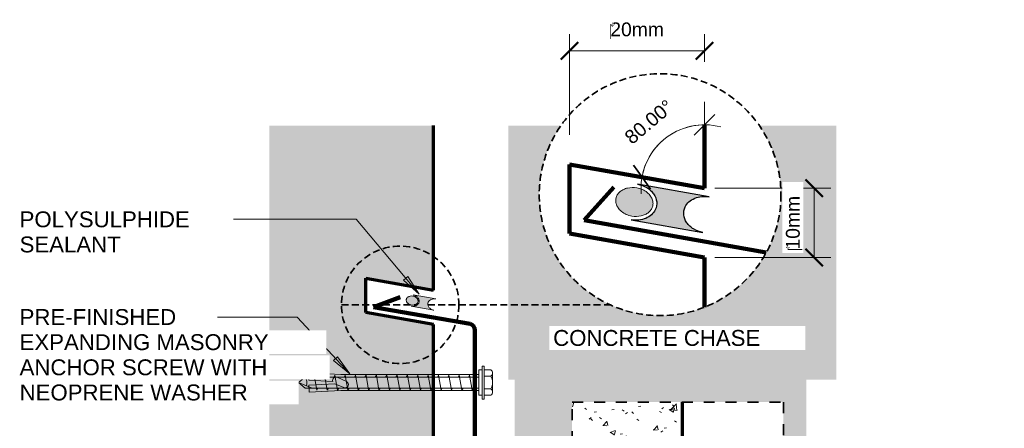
# Model space of a CAD drawing. Header units: millimetres. Extents: x 3140 to 3710, y 2272 to 2625.
# Tile 2 of 3: x 3140 to 3425, y 2507 to 2625. Entities that reach past the tile are written whole.
import ezdxf

# ---------------------------------------------------------------- set-up
doc = ezdxf.new("R2010")
doc.units = ezdxf.units.MM
doc.linetypes.add('Dash', pattern=[6.35, 3.175, -3.175])
doc.linetypes.add('Dash Short', pattern=[3, 2, -1])
for name, color, linetype, lineweight in [('A-ANNO-DIMS', 211, 'Continuous', 9), ('A-ANNO-DIMS-2', 211, 'Continuous', 9), ('A-DETL', 90, 'Continuous', 13), ('A-DETL-GENF', 92, 'Continuous', 13), ('G-ANNO-TEXT', 231, 'Continuous', 9)]:
    doc.layers.add(name, color=color, linetype=linetype, lineweight=lineweight)
doc.styles.add('Arial', font='arial.ttf', dxfattribs={"height": 4.6})
doc.styles.add('Arial_1', font='arial.ttf', dxfattribs={"height": 4})
doc.styles.add('Arial_2', font='arial.ttf', dxfattribs={"height": 4})
doc.dimstyles.new('Diagonal', dxfattribs={"dimscale": 304.8, "dimtxt": 4.081038, "dimasz": 0.016404, "dimexe": 0.015748, "dimexo": 0.009843, "dimgap": 0.009843, "dimtad": 1, "dimdec": 0, "dimzin": 0, "dimdsep": 46, "dimtxsty": 'Arial_2', "dimblk1": 'OBLIQUE', "dimblk2": 'OBLIQUE', "dimsah": 1, "dimcen": 0.09, "dimazin": 0, "dimtfac": 1, "dimtdec": 4, "dimtix": 1, "dimtmove": 0, "dimatfit": 3, "dimfxl": 1, "dimtvp": 1, "dimtfill": 1, "dimtolj": 1, "dimtzin": 0, "dimarcsym": 2})
doc.dimstyles.new('Diagonal_-_2_0mm_Arial', dxfattribs={"dimscale": 304.8, "dimtxt": 4.081038, "dimasz": 0.019685, "dimexe": 0.015748, "dimexo": 0.009843, "dimgap": 0.011483, "dimtad": 1, "dimdec": 0, "dimzin": 0, "dimdsep": 46, "dimtxsty": 'Arial_1', "dimblk1": 'OBLIQUE', "dimblk2": 'OBLIQUE', "dimsah": 1, "dimcen": 0.09, "dimdle": 0.015748, "dimazin": 0, "dimtfac": 1, "dimtdec": 4, "dimtix": 1, "dimtmove": 0, "dimatfit": 3, "dimfxl": 1, "dimtvp": 1, "dimtfill": 1, "dimtolj": 1, "dimtzin": 0, "dimarcsym": 2})
pattern_1 = [(50, (0, 0), (14.575316, -1.275165), [1.524, -16.764]), (355, (0, 0), (-2.81956, 15.284905), [1.219, -13.411]), (100.451, (1.215, -0.106), (11.755714, 14.00984), [1.295, -14.247]), (46.184, (0, 4.064), (21.68615, -3.36392), [2.286, -25.146]), (96.636, (1.807, 3.784), (18.99178, 19.79433), [1.943, -21.371]), (351.184, (0, 4.064), (18.99206, 19.7941), [1.829, -20.117]), (21, (2.032, 3.048), (12.129647, -8.181538), [1.524, -16.764]), (326, (2.032, 3.048), (4.944224, 14.73543), [1.219, -13.411]), (71.451, (3.043, 2.366), (17.073884, 6.554), [1.295, -14.247]), (37.5, (0, 0), (0.247227, 6.764328), [0.67056, -12.578, 0.67056, -12.944, -13.462]), (37.5, (0, 0), (0.247227, 6.764328), [-26.863, 0.67056, -12.791]), (7.5, (0, 0), (5.345655, 8.014312), [0.67056, -7.092, 0.67056, -12.273, -5.131]), (7.5, (0, 0), (5.345655, 8.014312), [-20.706, 0.67056, -4.46]), (327.5, (-4.531, 0), (10.847647, -0.4581936), [0.67056, -4.409, 0.67056, -15.179, -21.031]), (327.5, (-4.531, 0), (10.847647, -0.4581936), [-20.93, 0.67056, -20.361]), (317.5, (-6.563, 0), (11.850734, 2.034188), [0.67056, -5.933, 0.67056, -9.855, -14.935]), (317.5, (-6.563, 0), (11.850734, 2.034188), [-17.13, 0.67056, -14.265])]

# ---------------------------------------------------------------- blocks, each defined once
blk = doc.blocks.new('10 Parallel Apron Flashing_C - Parallel Apron Flashing-5590347-D CR 11 PARALLEL APRON')
at = {"layer": 'A-DETL-GENF', "lineweight": 100}
for p, q in [((-23.43, 178.71), (-15.78, 181.65)), ((-23.43, 178.71), (4.55, 173.95)), ((5.9, 50.05), (5.9, 172.1)), ((-0.1, 110.14), (-0.1, 0)), ((2.88, 110.14), (2.88, 100.14)), ((13.48, 43.27), (5.9, 50.05)), ((11.36, 41.15), (5.9, 46.03)), ((-0.1, 0), (230.65, 0)), ((230.65, 0), (249.01, -26.21))]:
    blk.add_line(p, q, dxfattribs=at)
for centre, radius, start, end in [((3.96, 172.1), 1.94, 0, 72.4671), ((1.39, 110.14), 1.49, 360, 180), ((12.48, 42.15), 1.5, 221.8181, 48.1819)]:
    blk.add_arc(centre, radius, start, end, dxfattribs=at)
blk = doc.blocks.new('Screw-Concrete - Screw-Concrete-5025096-D CR 11 PARALLEL APRON')
at = {"layer": 'A-DETL-GENF'}
for p, q in [((-3.67, 1.5), (-3.67, 3.47)), ((-2.76, 3.97), (2.76, 3.97)), ((-1.85, 1.5), (-1.85, 3.47)), ((1.85, 1.5), (1.85, 3.47)), ((3.67, 1.5), (3.67, 3.47)), ((4.79, 1.5), (-4.79, 1.5)), ((-4.79, 1.5), (-4.79, 1)), ((4.79, 1), (-4.79, 1)), ((-3.67, 1), (-3.67, 0)), ((-3.67, 0), (3.67, 0)), ((-2.3, -40), (-2.3, 0)), ((-1.6, 0), (-1.6, -50.28)), ((1.6, -50.28), (1.6, 0)), ((2.3, 0), (2.3, -40)), ((3.67, 0), (3.67, 1)), ((4.79, 1), (4.79, 1.5)), ((2.17, -1.91), (-2.17, -2.67)), ((-2.17, -2.67), (-1.6, -3)), ((1.6, -1.58), (2.17, -1.91)), ((2.17, -4.91), (-2.17, -5.67)), ((-2.17, -5.67), (-1.6, -6)), ((1.6, -4.58), (2.17, -4.91)), ((2.17, -7.91), (-2.17, -8.67)), ((1.6, -7.58), (2.17, -7.91)), ((-2.17, -8.67), (-1.6, -9)), ((2.17, -10.91), (-2.17, -11.67)), ((1.6, -10.58), (2.17, -10.91)), ((-2.17, -11.67), (-1.6, -12)), ((2.17, -13.91), (-2.17, -14.67)), ((1.6, -13.58), (2.17, -13.91)), ((-2.17, -14.67), (-1.6, -15)), ((2.17, -16.91), (-2.17, -17.67)), ((1.6, -16.58), (2.17, -16.91)), ((-2.17, -17.67), (-1.6, -18)), ((2.17, -19.91), (-2.17, -20.67)), ((1.6, -19.58), (2.17, -19.91)), ((-2.17, -20.67), (-1.6, -21)), ((1.6, -22.58), (2.17, -22.91)), ((2.17, -22.91), (-2.17, -23.67)), ((-2.17, -23.67), (-1.6, -24)), ((1.6, -25.58), (2.17, -25.91)), ((2.17, -25.91), (-2.17, -26.67)), ((-2.17, -26.67), (-1.6, -27)), ((2.17, -28.91), (-2.17, -29.67)), ((-2.17, -29.67), (-1.6, -30)), ((1.6, -28.58), (2.17, -28.91)), ((2.17, -31.91), (-2.17, -32.67)), ((-2.17, -32.67), (-1.6, -33)), ((1.6, -31.58), (2.17, -31.91)), ((2.17, -34.91), (-2.17, -35.67)), ((-2.17, -35.67), (-1.6, -36)), ((1.6, -34.58), (2.17, -34.91)), ((2.17, -37.91), (-2.17, -38.67)), ((-2.17, -38.67), (-1.6, -39)), ((-0.28, -38.29), (-1.54, -40.98)), ((0.32, -41.74), (1.42, -39.08)), ((1.6, -37.58), (2.17, -37.91)), ((-2.78, -49.13), (-2.3, -40)), ((2.17, -40.91), (-2.17, -41.67)), ((-2.17, -41.67), (-1.6, -42)), ((-0.35, -42.27), (-0.71, -49.24)), ((0.71, -49.23), (0.32, -41.74)), ((1.6, -40.58), (2.17, -40.91)), ((2.3, -40), (2.78, -49.13)), ((2.17, -43.91), (-2.17, -44.67)), ((-2.17, -44.67), (-1.6, -45)), ((1.6, -43.58), (2.17, -43.91)), ((2.17, -46.91), (-2.17, -47.67)), ((-2.17, -47.67), (-1.6, -48)), ((0, -52.18), (1.6, -48.23)), ((1.6, -46.58), (2.17, -46.91)), ((-0.71, -49.24), (-2.78, -49.13)), ((-1.6, -50.28), (0, -52.18)), ((1.6, -50.28), (0, -52.18)), ((2.78, -49.13), (0.71, -49.23))]:
    blk.add_line(p, q, dxfattribs=at)
for centre, radius, start, end in [((-2.76, 2.9), 1.08, 32.3801, 147.6199), ((0, 0.31), 3.67, 59.7274, 120.2726), ((2.76, 2.9), 1.08, 32.3801, 147.6199), ((0.56, -38.7), 0.936, 335.9847, 154.0673), ((-0.68, -41.39), 0.942, 154.7013, 291.0264), ((0.08, -52.9), 3.11, 74.3059, 122.4975)]:
    blk.add_arc(centre, radius, start, end, dxfattribs=at)
blk = doc.blocks.new('DIMBLOCK1-D CR 11 PARALLEL APRON')
at = {"layer": 'A-ANNO-DIMS-2'}
for p, q in [((3338.09, 2594.64), (3338.09, 2601.24)), ((3338.09, 2594.64), (3338.09, 2594.64)), ((3338.09, 2594.64), (3338.09, 2589.84)), ((3320, 2579.46), (3313.5, 2580.6)), ((3320, 2579.46), (3324.72, 2578.62))]:
    blk.add_line(p, q, dxfattribs=at)
at = {"layer": 'A-ANNO-DIMS-2', "lineweight": 35}
for p, q in [((3338.09, 2594.64), (3341.09, 2597.64)), ((3338.09, 2594.64), (3335.09, 2591.64)), ((3320, 2579.46), (3317.56, 2582.93)), ((3320, 2579.46), (3322.43, 2575.98))]:
    blk.add_line(p, q, dxfattribs=at)
at = {"layer": 'A-ANNO-DIMS-2'}
for start, end in [(75.0313, 184.9687), (90, 170)]:
    blk.add_arc((3338.09, 2576.27), 18.37, start, end, dxfattribs=at)
at = {"layer": 'A-ANNO-DIMS-2', "color": 0, "insert": (3314.51, 2591.81), "char_height": 4, "width": 19.363, "attachment_point": 1, "rotation": 40, "line_spacing_factor": 0.941778, "style": 'Arial_1', "bg_fill": 3, "box_fill_scale": 1.25, "bg_fill_color": 9, "bg_fill_true_color": 13158600, "bg_fill_transparency": 0}
blk.add_mtext('80.00°', dxfattribs=at)
blk = doc.blocks.new('_Oblique')
at = {"color": 0, "linetype": 'ByBlock', "lineweight": -2}
blk.add_line((-0.5, -0.5), (0.5, 0.5), dxfattribs=at)
blk = doc.blocks.new('DIMBLOCK2-D CR 11 PARALLEL APRON')
at = {"layer": 'A-ANNO-DIMS-2', "lineweight": 50}
for p, q in [((3369.87, 2576.27), (3367.37, 2578.77)), ((3369.87, 2576.27), (3372.37, 2573.77)), ((3369.87, 2556.27), (3367.37, 2558.77)), ((3369.87, 2556.27), (3372.37, 2553.77))]:
    blk.add_line(p, q, dxfattribs=at)
at = {"layer": 'A-ANNO-DIMS-2'}
for p, q in [((3369.87, 2576.27), (3341.09, 2576.27)), ((3369.87, 2576.27), (3369.87, 2556.27)), ((3369.87, 2576.27), (3374.67, 2576.27)), ((3369.87, 2556.27), (3341.09, 2556.27)), ((3369.87, 2556.27), (3374.67, 2556.27))]:
    blk.add_line(p, q, dxfattribs=at)
at = {"layer": 'A-ANNO-DIMS-2', "color": 0, "insert": (3361.67, 2558.54), "char_height": 4, "width": 18.5342, "attachment_point": 1, "rotation": 90, "line_spacing_factor": 0.941778, "style": 'Arial_2', "bg_fill": 3, "box_fill_scale": 1.25, "bg_fill_color": 9, "bg_fill_true_color": 13158600, "bg_fill_transparency": 0}
blk.add_mtext('\u200e10mm', dxfattribs=at)
blk = doc.blocks.new('DIMBLOCK3-D CR 11 PARALLEL APRON')
at = {"layer": 'A-ANNO-DIMS-2'}
for p, q in [((3299, 2616.05), (3299, 2620.85)), ((3338.09, 2616.05), (3338.09, 2620.85)), ((3299, 2616.05), (3338.09, 2616.05)), ((3299, 2616.05), (3299, 2591.7)), ((3338.09, 2616.05), (3338.09, 2612.84))]:
    blk.add_line(p, q, dxfattribs=at)
at = {"layer": 'A-ANNO-DIMS-2', "lineweight": 50}
for p, q in [((3299, 2616.05), (3301.5, 2618.55)), ((3338.09, 2616.05), (3340.59, 2618.55)), ((3299, 2616.05), (3296.5, 2613.55)), ((3338.09, 2616.05), (3335.59, 2613.55))]:
    blk.add_line(p, q, dxfattribs=at)
at = {"layer": 'A-ANNO-DIMS-2', "color": 0, "insert": (3310.82, 2624.24), "char_height": 4, "width": 18.5342, "attachment_point": 1, "line_spacing_factor": 0.941778, "style": 'Arial_2', "bg_fill": 3, "box_fill_scale": 1.25, "bg_fill_color": 9, "bg_fill_true_color": 13158600, "bg_fill_transparency": 0}
blk.add_mtext('\u200e20mm', dxfattribs=at)

msp = doc.modelspace()

# ---------------------------------------------------------------- hatches: boundary and pattern name
at = {"layer": 'A-DETL-GENF'}
h = msp.add_hatch(dxfattribs=at)
h.set_pattern_fill('FP_1', color=9, style=0, pattern_type=2)
h.set_pattern_definition(pattern_1)
h.paths.add_polyline_path([(3259.59, 2272.15), (3259.59, 2536.83), (3240.05, 2540.28), (3240.05, 2550.28), (3259.59, 2546.83), (3259.59, 2594.4), (3212.05, 2594.4), (3212.05, 2272.15), (3256.58, 2272.15)])
msp.add_hatch(color=7, dxfattribs=at).paths.add_polyline_path([(3281.28, 2520.91), (3283.08, 2520.91), (3283.08, 2524.49), (3367.55, 2524.49), (3367.55, 2520.91), (3376.28, 2520.91), (3376.28, 2594.4), (3353.96, 2594.4), (3355.55, 2591.91), (3356.96, 2589.21), (3358.13, 2586.38), (3359.05, 2583.47), (3359.7, 2580.52), (3360.1, 2577.5), (3360.24, 2574.41), (3360.1, 2571.33), (3359.7, 2568.31), (3359.05, 2565.35), (3358.13, 2562.45), (3356.96, 2559.62), (3355.55, 2556.91), (3353.92, 2554.35), (3352.05, 2551.91), (3349.99, 2549.66), (3347.74, 2547.61), (3345.31, 2545.74), (3342.74, 2544.1), (3340.04, 2542.7), (3337.21, 2541.52), (3334.3, 2540.61), (3331.33, 2539.95), (3328.29, 2539.55), (3325.24, 2539.41), (3322.2, 2539.55), (3319.16, 2539.95), (3316.18, 2540.61), (3313.28, 2541.52), (3310.45, 2542.7), (3307.74, 2544.1), (3305.18, 2545.74), (3302.74, 2547.61), (3300.49, 2549.66), (3298.44, 2551.91), (3296.57, 2554.35), (3294.93, 2556.91), (3293.53, 2559.62), (3292.35, 2562.45), (3291.44, 2565.35), (3290.78, 2568.31), (3290.38, 2571.33), (3290.24, 2574.41), (3290.38, 2577.5), (3290.78, 2580.52), (3291.44, 2583.47), (3292.35, 2586.38), (3293.53, 2589.21), (3294.93, 2591.91), (3296.52, 2594.4), (3281.28, 2594.4), (3281.28, 2524.49)])
h = msp.add_hatch(color=10, dxfattribs=at)
h.paths.add_polyline_path([(3337.65, 2563.48), (3336.24, 2563.86), (3334.95, 2564.48), (3333.84, 2565.31), (3332.97, 2566.31), (3332.37, 2567.45), (3332.09, 2568.59), (3332.13, 2569.77), (3332.5, 2570.89), (3333.16, 2571.89), (3334.1, 2572.73), (3335.26, 2573.37), (3336.59, 2573.77), (3338.01, 2573.91), (3339.47, 2573.79), (3318.69, 2577.45), (3320.1, 2577.07), (3321.39, 2576.45), (3322.5, 2575.62), (3323.37, 2574.63), (3323.97, 2573.51), (3324.25, 2572.34), (3324.21, 2571.17), (3323.84, 2570.04), (3323.18, 2569.04), (3322.24, 2568.2), (3321.08, 2567.56), (3319.75, 2567.16), (3318.23, 2567.03), (3316.87, 2567.14), (3337.21, 2563.56)])
h.paths.add_polyline_path([(3318.42, 2568.11), (3319.81, 2568.3), (3320.9, 2568.67), (3321.86, 2569.28), (3322.58, 2570.04), (3323.02, 2570.9), (3323.18, 2571.87), (3323.06, 2572.78), (3322.61, 2573.79), (3321.95, 2574.64), (3320.98, 2575.42), (3319.75, 2576.03), (3318.42, 2576.39), (3317.06, 2576.48), (3315.76, 2576.3), (3314.67, 2575.92), (3313.7, 2575.32), (3312.99, 2574.56), (3312.55, 2573.7), (3312.38, 2572.77), (3312.5, 2571.82), (3312.92, 2570.86), (3313.62, 2569.95), (3314.67, 2569.13), (3315.84, 2568.55), (3317.15, 2568.21), (3318.23, 2568.12)])
h = msp.add_hatch(color=10, dxfattribs=at)
h.paths.add_polyline_path([(3259.75, 2540.98), (3259.3, 2541.1), (3258.89, 2541.29), (3258.54, 2541.56), (3258.26, 2541.87), (3258.06, 2542.27), (3257.99, 2542.67), (3258, 2542.97), (3258.11, 2543.33), (3258.33, 2543.64), (3258.62, 2543.91), (3258.99, 2544.11), (3259.47, 2544.25), (3259.86, 2544.29), (3260.32, 2544.25), (3253.74, 2545.41), (3254.18, 2545.29), (3254.59, 2545.09), (3254.94, 2544.83), (3255.22, 2544.51), (3255.42, 2544.11), (3255.5, 2543.79), (3255.49, 2543.41), (3255.37, 2543.06), (3255.16, 2542.74), (3254.86, 2542.47), (3254.49, 2542.27), (3254.01, 2542.14), (3253.62, 2542.1), (3253.16, 2542.14), (3259.59, 2541)])
h.paths.add_polyline_path([(3253.65, 2542.44), (3254.07, 2542.5), (3254.51, 2542.67), (3254.77, 2542.84), (3254.99, 2543.1), (3255.12, 2543.41), (3255.16, 2543.64), (3255.12, 2543.93), (3254.94, 2544.29), (3254.77, 2544.52), (3254.46, 2544.76), (3254.09, 2544.95), (3253.68, 2545.07), (3253.25, 2545.1), (3252.81, 2545.04), (3252.43, 2544.91), (3252.13, 2544.7), (3251.9, 2544.45), (3251.77, 2544.14), (3251.74, 2543.92), (3251.77, 2543.62), (3251.93, 2543.29), (3252.15, 2543.01), (3252.43, 2542.78), (3252.83, 2542.59), (3253.25, 2542.48), (3253.62, 2542.45)])
h = msp.add_hatch(color=7, dxfattribs=at)
h.paths.add_polyline_path([(3294.15, 2374.65), (3367.55, 2374.65), (3367.55, 2524.49), (3283.08, 2524.49), (3283.08, 2374.65)])
h.paths.add_polyline_path([(3360.95, 2388.52), (3299.76, 2388.52), (3299.76, 2514.39), (3360.95, 2514.39), (3360.95, 2418.78)])
h = msp.add_hatch(dxfattribs=at)
h.set_pattern_fill('FP_1', color=9, style=0, pattern_type=2)
h.set_pattern_definition(pattern_1)
h.paths.add_polyline_path([(3321.02, 2388.52), (3331.69, 2388.52), (3331.69, 2514.39), (3299.76, 2514.39), (3299.76, 2388.52), (3320.31, 2388.52)])
at = {"layer": 'G-ANNO-TEXT'}
for points in [[(3255.45, 2545.58), (3252.19, 2550.69), (3250.98, 2549.67)], [(3235.36, 2522.53), (3231.87, 2527.47), (3230.71, 2526.4)]]:
    msp.add_hatch(color=7, dxfattribs=at).paths.add_polyline_path(points)

# ---------------------------------------------------------------- linework, layer by layer
at = {"layer": 'A-DETL', "lineweight": 70}
for p, q in [((3259.59, 2546.83), (3259.59, 2594.4)), ((3240.05, 2540.28), (3240.05, 2550.28)), ((3240.05, 2550.28), (3259.59, 2546.83)), ((3259.59, 2536.83), (3240.05, 2540.28)), ((3259.59, 2272.15), (3259.59, 2536.83)), ((3331.69, 2510.38), (3331.69, 2514.39)), ((3331.69, 2388.52), (3331.69, 2510.38))]:
    msp.add_line(p, q, dxfattribs=at)
at = {"layer": 'A-DETL', "lineweight": 100}
for p, q in [((3338.09, 2576.27), (3338.09, 2594.4)), ((3299, 2583.16), (3338.09, 2576.27)), ((3299, 2563.16), (3299, 2583.16)), ((3338.09, 2556.27), (3299, 2563.16)), ((3338.09, 2556.27), (3338.09, 2541.89))]:
    msp.add_line(p, q, dxfattribs=at)
at = {"layer": 'A-DETL', "lineweight": 25}
for p, q in [((3339.47, 2573.79), (3318.69, 2577.45)), ((3316.87, 2567.14), (3337.65, 2563.48))]:
    msp.add_line(p, q, dxfattribs=at)
at = {"layer": 'A-DETL', "lineweight": 140}
for q in [(3311.88, 2576.6), (3355.96, 2557.69)]:
    msp.add_line((3303.22, 2566.99), q, dxfattribs=at)
at = {"layer": 'A-DETL'}
for p, q in [((3260.32, 2544.25), (3253.74, 2545.41)), ((3253.16, 2542.14), (3259.75, 2540.98))]:
    msp.add_line(p, q, dxfattribs=at)
at = {"layer": 'A-DETL', "linetype": 'Dash Short', "lineweight": 35}
for p, q in [((3232.97, 2542.54), (3253, 2542.54)), ((3254.06, 2542.54), (3254.93, 2542.54)), ((3258, 2542.54), (3310.79, 2542.54))]:
    msp.add_line(p, q, dxfattribs=at)
at = {"layer": 'A-DETL', "linetype": 'Dash', "lineweight": 35}
for p, q in [((3299.76, 2388.52), (3299.76, 2514.39)), ((3299.76, 2514.39), (3360.95, 2514.39)), ((3360.95, 2514.39), (3360.95, 2388.52))]:
    msp.add_line(p, q, dxfattribs=at)
at = {"layer": 'A-DETL', "linetype": 'Dash Short', "lineweight": 35}
for centre, radius in [((3325.24, 2574.41), 35), ((3249.97, 2542.54), 17)]:
    msp.add_circle(centre, radius, dxfattribs=at)
at = {"layer": 'A-DETL', "lineweight": 25}
for points in [[(3318.69, 2577.45), (3319.67, 2577.28), (3321.04, 2576.77), (3322.54, 2575.65), (3323.71, 2574.31), (3324.47, 2572.34), (3324.09, 2570.17), (3322.83, 2568.53), (3321.14, 2567.47), (3319.07, 2566.96), (3317.61, 2567.02), (3316.87, 2567.14)], [(3337.65, 2563.48), (3336.67, 2563.65), (3335.3, 2564.17), (3333.8, 2565.28), (3332.63, 2566.62), (3331.87, 2568.59), (3332.25, 2570.77), (3333.51, 2572.41), (3335.2, 2573.46), (3337.27, 2573.97), (3338.73, 2573.92), (3339.47, 2573.79)]]:
    msp.add_open_spline(points, degree=3, knots=[0, 0, 0, 0, 0.142857, 0.214286, 0.285714, 0.428571, 0.571429, 0.678571, 0.785714, 0.892857, 1, 1, 1, 1], dxfattribs=at)
at = {"layer": 'A-DETL'}
for points, knots in [([(3318.5, 2576.38), (3317.59, 2576.54), (3316.22, 2576.51), (3314.63, 2575.96), (3313.66, 2575.34), (3312.94, 2574.57), (3312.5, 2573.71), (3312.34, 2572.78), (3312.44, 2571.94), (3312.67, 2571.31), (3312.88, 2570.91), (3313.12, 2570.53), (3313.5, 2570.05), (3314.24, 2569.36), (3315.41, 2568.64), (3316.49, 2568.32), (3317.06, 2568.21)], [0, 0, 0, 0, 0.153846, 0.230769, 0.307692, 0.384615, 0.461538, 0.538462, 0.615385, 0.663462, 0.6875, 0.711538, 0.759615, 0.807692, 0.903846, 1, 1, 1, 1]), ([(3317.06, 2568.21), (3317.98, 2568.06), (3319.34, 2568.09), (3320.93, 2568.64), (3321.91, 2569.25), (3322.63, 2570.02), (3323.07, 2570.89), (3323.23, 2571.82), (3323.13, 2572.66), (3322.9, 2573.28), (3322.69, 2573.68), (3322.44, 2574.07), (3322.07, 2574.54), (3321.33, 2575.23), (3320.15, 2575.95), (3319.08, 2576.28), (3318.5, 2576.38)], [0, 0, 0, 0, 0.153846, 0.230769, 0.307692, 0.384615, 0.461538, 0.538462, 0.615385, 0.663462, 0.6875, 0.711538, 0.759615, 0.807692, 0.903846, 1, 1, 1, 1]), ([(3253.68, 2545.07), (3253.39, 2545.12), (3252.95, 2545.11), (3252.45, 2544.93), (3252.14, 2544.74), (3251.91, 2544.49), (3251.77, 2544.22), (3251.72, 2543.93), (3251.75, 2543.66), (3251.84, 2543.43), (3251.95, 2543.24), (3252.09, 2543.06), (3252.32, 2542.84), (3252.7, 2542.61), (3253.04, 2542.51), (3253.22, 2542.48)], [0, 0, 0, 0, 0.153846, 0.230769, 0.307692, 0.384615, 0.461538, 0.538462, 0.615385, 0.663462, 0.711538, 0.759615, 0.807692, 0.903846, 1, 1, 1, 1]), ([(3253.74, 2545.41), (3254.05, 2545.35), (3254.48, 2545.19), (3254.96, 2544.84), (3255.33, 2544.41), (3255.57, 2543.79), (3255.45, 2543.1), (3255.05, 2542.58), (3254.51, 2542.24), (3253.85, 2542.08), (3253.39, 2542.1), (3253.16, 2542.14)], [0, 0, 0, 0, 0.142857, 0.214286, 0.285714, 0.428571, 0.571429, 0.678571, 0.785714, 0.892857, 1, 1, 1, 1]), ([(3253.22, 2542.48), (3253.51, 2542.43), (3253.94, 2542.44), (3254.45, 2542.61), (3254.76, 2542.81), (3254.98, 2543.05), (3255.12, 2543.33), (3255.18, 2543.62), (3255.14, 2543.89), (3255.06, 2544.12), (3254.95, 2544.3), (3254.81, 2544.49), (3254.57, 2544.7), (3254.2, 2544.93), (3253.86, 2545.04), (3253.68, 2545.07)], [0, 0, 0, 0, 0.153846, 0.230769, 0.307692, 0.384615, 0.461538, 0.538462, 0.615385, 0.663462, 0.711538, 0.759615, 0.807692, 0.903846, 1, 1, 1, 1]), ([(3259.75, 2540.98), (3259.44, 2541.03), (3259, 2541.19), (3258.53, 2541.55), (3258.16, 2541.97), (3257.92, 2542.6), (3258.04, 2543.29), (3258.43, 2543.81), (3258.97, 2544.14), (3259.63, 2544.3), (3260.09, 2544.29), (3260.32, 2544.25)], [0, 0, 0, 0, 0.142857, 0.214286, 0.285714, 0.428571, 0.571429, 0.678571, 0.785714, 0.892857, 1, 1, 1, 1])]:
    msp.add_open_spline(points, degree=3, knots=knots, dxfattribs=at)
at = {"layer": 'G-ANNO-TEXT', "color": 250}
for p, q in [((3201.59, 2567.28), (3193.97, 2567.28)), ((3237.23, 2567.28), (3201.59, 2567.28)), ((3255.45, 2545.58), (3237.23, 2567.28)), ((3252.19, 2550.69), (3250.98, 2549.67)), ((3250.98, 2549.67), (3255.45, 2545.58)), ((3255.45, 2545.58), (3252.19, 2550.69)), ((3220.13, 2539.01), (3190.14, 2539.01)), ((3235.36, 2522.53), (3220.13, 2539.01)), ((3231.87, 2527.47), (3230.71, 2526.4)), ((3230.71, 2526.4), (3235.36, 2522.53)), ((3235.36, 2522.53), (3231.87, 2527.47))]:
    msp.add_line(p, q, dxfattribs=at)

# ---------------------------------------------------------------- block references
at = {"layer": 'A-DETL-GENF'}
msp.add_blockref('10 Parallel Apron Flashing_C - Parallel Apron Flashing-5590347-D CR 11 PARALLEL APRON', (3265.71, 2363.12), dxfattribs=at)
at = {"layer": 'A-DETL-GENF', "rotation": 269.9999999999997}
msp.add_blockref('Screw-Concrete - Screw-Concrete-5025096-D CR 11 PARALLEL APRON', (3272.75, 2520.04), dxfattribs=at)

# ---------------------------------------------------------------- texts
at = {"layer": 'G-ANNO-TEXT', "color": 7, "char_height": 4.6, "attachment_point": 1, "style": 'Arial', "bg_fill": 3, "box_fill_scale": 1.25, "bg_fill_color": 9, "bg_fill_true_color": 13158600, "bg_fill_transparency": 0}
for s, insert, width in [('POLYSULPHIDE ', (3139.77, 2569.58), 60.7679), ('SEALANT', (3139.77, 2562.31), 34.9536), ('PRE-FINISHED ', (3139.77, 2541.31), 56.1181), ('EXPANDING MASONRY ', (3139.77, 2534.04), 87.7046), ('ANCHOR SCREW WITH ', (3139.77, 2526.76), 88.6666), ('NEOPRENE WASHER', (3139.77, 2519.48), 79.6877)]:
    msp.add_mtext(s, dxfattribs=dict(at, insert=insert, width=width))

# ---------------------------------------------------------------- next in the draw order: texts
at = {"layer": 'G-ANNO-TEXT', "color": 7, "insert": (3294.27, 2535.26), "char_height": 4.6, "width": 71.8312, "attachment_point": 1, "style": 'Arial', "bg_fill": 3, "box_fill_scale": 1.25, "bg_fill_color": 9, "bg_fill_true_color": 13158600, "bg_fill_transparency": 0}
msp.add_mtext('CONCRETE CHASE', dxfattribs=at)

# ---------------------------------------------------------------- next in the draw order: dimensions: what is measured, and where the dimension line sits
at = {"layer": 'A-ANNO-DIMS'}
dim = msp.add_angular_dim_3p(base=(3329.8433, 2592.6851), center=(3338.089, 2576.2664), p1=(3338.089, 2604.2393), p2=(3310.5411, 2581.1238), dimstyle='Diagonal_-_2_0mm_Arial', override={"dimpost": '<>', "dimfxl": 35.961303}, dxfattribs=at)
dim.commit()
dim.dimension.update_dxf_attribs({"geometry": 'DIMBLOCK1-D CR 11 PARALLEL APRON', "text_midpoint": (3322.7166, 2594.5865)})

# ---------------------------------------------------------------- next in the draw order: dimensions: what is measured, and where the dimension line sits
dim = msp.add_linear_dim(base=(3338.09, 2616.05), p1=(3299, 2588.7), p2=(3338.09, 2609.84), text='\u200e20mm', dimstyle='Diagonal', override={"dimpost": '<>', "dimfxl": 44.439604}, dxfattribs=at)
dim.commit()
dim.dimension.update_dxf_attribs({"geometry": 'DIMBLOCK3-D CR 11 PARALLEL APRON', "text_midpoint": (3318.54, 2621.43)})
dim = msp.add_linear_dim(base=(3369.87, 2556.27), p1=(3338.09, 2576.27), p2=(3338.09, 2556.27), angle=90, text='\u200e10mm', dimstyle='Diagonal', override={"dimpost": '<>', "dimfxl": 20}, dxfattribs=at)
dim.commit()
dim.dimension.update_dxf_attribs({"geometry": 'DIMBLOCK2-D CR 11 PARALLEL APRON', "text_midpoint": (3364.48, 2566.27)})

doc.saveas('drawing.dxf')
